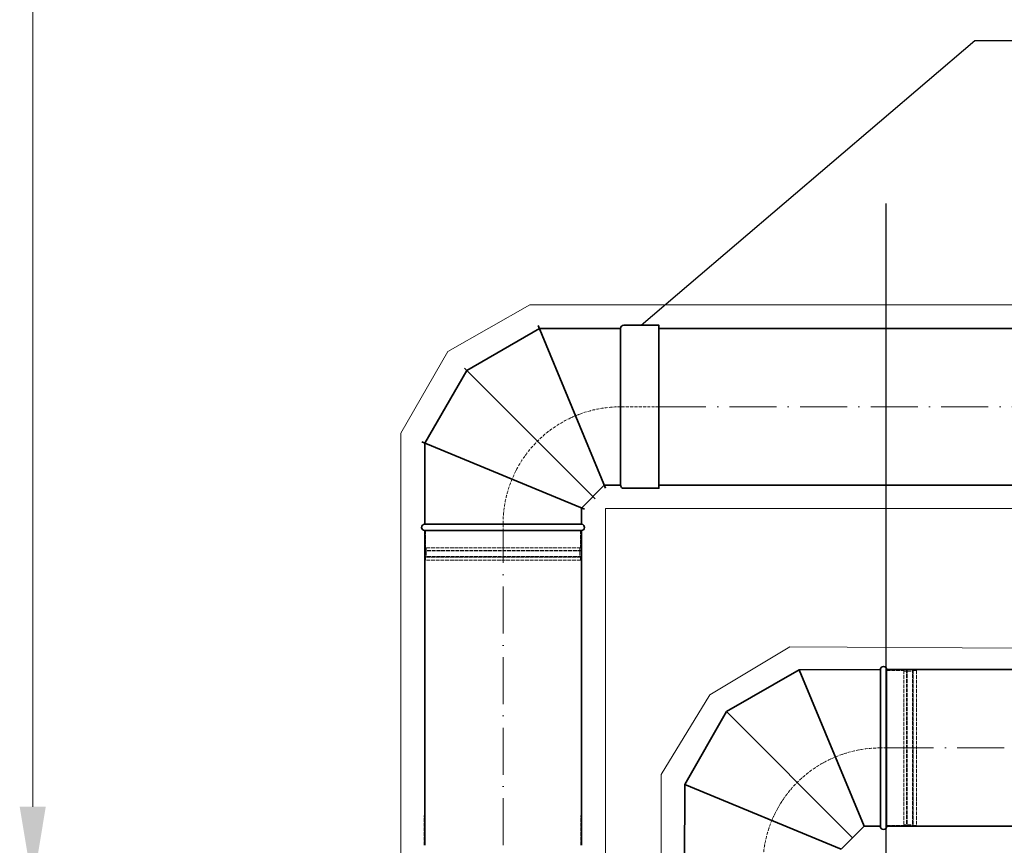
# Model space of a CAD drawing. Header units: millimetres. Extents: x -118717 to 8962, y 22910 to 145283.
# Tile 71 of 193: x -80735 to -79478, y 112616 to 113670. Entities that reach past the tile are written whole.
import ezdxf

# ---------------------------------------------------------------- set-up
doc = ezdxf.new("R2010")
doc.units = ezdxf.units.MM
for name, pattern in [('ACAD_ISO02W100', [15, 12, -3]), ('ACAD_ISO10W100', [18, 12, -3, 0, -3]), ('phl_thick', [0])]:
    doc.linetypes.add(name, pattern=pattern)
for name, color, linetype, lineweight in [('VZT_01 SUP (PŘÍVOD) - OBRYS', 5, 'Continuous', 35), ('VZT_02 SUP (PŘÍVOD) - OSA', 5, 'ACAD_ISO10W100', 5), ('VZT_13 EHA (VÝFUK) - OBRYS', 14, 'Continuous', 35), ('VZT_14 EHA (VÝFUK) - OSA', 14, 'ACAD_ISO10W100', 5), ('VZT_50 POPIS - OBECNE', 7, 'Continuous', 13), ('VZT_60_KOTY - DIMENZE', 7, 'Continuous', 5), ('VZT_IZOLACE - TEPELNÁ', 6, 'IZOLACE TEPELNA', 13)]:
    doc.layers.add(name, color=color, linetype=linetype, lineweight=lineweight)
doc.layers.add('VZT_03 SUP (PŘÍVOD) - NETISK', color=8, linetype='ACAD_ISO02W100', lineweight=5, plot=False)
doc.layers.add('VZT_15 EHA (VÝFUK) - NETISK', color=8, linetype='ACAD_ISO02W100', lineweight=5, plot=False)
doc.styles.get("Standard").update_dxf_attribs({"font": 'arial.ttf'})
doc.linetypes.add('IZOLACE TEPELNA', pattern='A,12.7,-1.5,["T",Standard,S=2.54,R=0,X=0,Y=-1.27],-3', length=17.2)

msp = doc.modelspace()

# ---------------------------------------------------------------- linework, layer by layer
msp.add_line((-79629.1, 113435.1), (-79629.1, 111652.4))
at = {"layer": 'VZT_01 SUP (PŘÍVOD) - OBRYS'}
for p, q in [((-79739.6, 112839.7), (-79832.6, 112786.4)), ((-79636.1, 112839.9), (-79739.6, 112839.7)), ((-79739.6, 112839.7), (-79656.9, 112639.9)), ((-79636.1, 112839.9), (-79636.1, 112639.9)), ((-79628.1, 112839.9), (-79628.1, 112639.9)), ((-79832.6, 112786.4), (-79885.9, 112693.4)), ((-79832.6, 112786.4), (-79671.5, 112625.3)), ((-79885.9, 112693.4), (-79886.1, 112589.9)), ((-79885.9, 112693.4), (-79686.1, 112610.6)), ((-79686.1, 112610.6), (-79656.9, 112639.9)), ((-79656.9, 112639.9), (-79636.1, 112639.9))]:
    msp.add_line(p, q, dxfattribs=at)
for points in [[(-78381.4, 112839.9), (-79628.1, 112839.9)], [(-78381.4, 112639.9), (-79628.1, 112639.9)]]:
    msp.add_lwpolyline(points, dxfattribs=at)
for centre, start, end in [((-79632.1, 112839.9), 0, 180), ((-79632.1, 112639.9), 180, 0)]:
    msp.add_arc(centre, 4, start, end, dxfattribs=at)
at = {"layer": 'VZT_02 SUP (PŘÍVOD) - OSA', "ltscale": 0.3}
msp.add_lwpolyline([(-79628.1, 112739.9), (-79636.1, 112739.9, 0.414214), (-79786.1, 112589.9), (-79786.1, 112581.9)], format="xyb", dxfattribs=at)
at = {"layer": 'VZT_02 SUP (PŘÍVOD) - OSA', "ltscale": 5}
msp.add_lwpolyline([(-79628.1, 112739.9), (-78381.4, 112739.9)], dxfattribs=at)
at = {"layer": 'VZT_03 SUP (PŘÍVOD) - NETISK', "ltscale": 0.4}
for p, q in [((-79628.1, 112838.9), (-79606.1, 112838.9)), ((-79606.1, 112838.9), (-79606.1, 112640.9)), ((-79606.1, 112837.9), (-79602.6, 112837.9)), ((-79602.6, 112839.9), (-79602.6, 112639.9)), ((-79602.6, 112839.9), (-79602.1, 112839.9)), ((-79602.1, 112839.9), (-79602.1, 112639.9)), ((-79602.1, 112837.9), (-79595.1, 112837.9)), ((-79595.1, 112839.9), (-79595.1, 112639.9)), ((-79595.1, 112839.9), (-79594.6, 112839.9)), ((-79594.6, 112839.9), (-79594.6, 112639.9)), ((-79594.6, 112837.9), (-79594.1, 112837.9)), ((-79594.1, 112838.9), (-79594.1, 112640.9)), ((-79594.1, 112838.9), (-79590.1, 112838.9)), ((-79590.1, 112838.9), (-79590.1, 112640.9)), ((-79628.1, 112640.9), (-79606.1, 112640.9)), ((-79606.1, 112641.9), (-79602.6, 112641.9)), ((-79602.6, 112639.9), (-79602.1, 112639.9)), ((-79602.1, 112641.9), (-79595.1, 112641.9)), ((-79595.1, 112639.9), (-79594.6, 112639.9)), ((-79594.6, 112641.9), (-79594.1, 112641.9)), ((-79594.1, 112640.9), (-79590.1, 112640.9))]:
    msp.add_line(p, q, dxfattribs=at)
at = {"layer": 'VZT_13 EHA (VÝFUK) - OBRYS'}
for p, q in [((-80117.7, 113025.4), (-80217.8, 113025.4)), ((-80017.8, 113017.4), (-80217.8, 113017.4))]:
    msp.add_line(p, q, dxfattribs=at)
for points in [[(-80217.8, 113025.4), (-80217.8, 113129), (-80164.2, 113221.8), (-80071.4, 113275.4)], [(-79986.9, 113071.4), (-80072.9, 113279.1)], [(-79967.8, 113275.4), (-80071.4, 113275.4)], [(-79409.5, 113275.4), (-79918.8, 113275.4)], [(-80000.4, 113057.9), (-80167.1, 113224.7)], [(-80013.8, 113044.5), (-80221.6, 113130.5)], [(-79967.8, 113075.4), (-79988.5, 113075.4), (-80017.8, 113046.1), (-80017.8, 113025.4)], [(-79409.5, 113075.4), (-79918.8, 113075.4)], [(-80217.8, 113017.4), (-80217.8, 112615.6)], [(-80017.8, 113017.4), (-80017.8, 112615.6)]]:
    msp.add_lwpolyline(points, dxfattribs=at)
msp.add_lwpolyline([(-79967.8, 113075.4), (-79967.8, 113275.4, -0.414214), (-79963.8, 113279.4), (-79918.8, 113279.4), (-79918.8, 113071.4), (-79963.8, 113071.4, -0.414214)], format="xyb", close=True, dxfattribs=at)
for centre, start, end in [((-80217.8, 113021.4), 90, 270), ((-80017.8, 113021.4), 270, 85.4188)]:
    msp.add_arc(centre, 4, start, end, dxfattribs=at)
msp.add_open_spline([(-80017.5, 113025.4), (-80017.5, 113025.4), (-80019.7, 113025.4), (-80028.7, 113025.4), (-80035.6, 113025.4), (-80053.4, 113025.4), (-80064.1, 113025.4), (-80087.8, 113025.4), (-80100.6, 113025.4), (-80115, 113025.4), (-80116.4, 113025.4), (-80117.7, 113025.4)], degree=3, knots=[315.294186, 315.294186, 315.294186, 315.294186, 351.735982, 351.735982, 390.710875, 390.710875, 429.832624, 429.832624, 468.991563, 468.991563, 473.053633, 473.053633, 473.053633, 473.053633], dxfattribs=at)
at = {"layer": 'VZT_14 EHA (VÝFUK) - OSA', "ltscale": 0.3}
msp.add_lwpolyline([(-79918.8, 113175.4), (-79967.8, 113175.4, 0.414214), (-80117.8, 113025.4), (-80117.8, 113017.4)], format="xyb", dxfattribs=at)
at = {"layer": 'VZT_14 EHA (VÝFUK) - OSA', "ltscale": 5}
for points in [[(-79918.8, 113175.4), (-79409.5, 113175.4)], [(-80117.8, 112615.6), (-80117.8, 113017.4)]]:
    msp.add_lwpolyline(points, dxfattribs=at)
at = {"layer": 'VZT_15 EHA (VÝFUK) - NETISK', "ltscale": 0.4}
for p, q in [((-80216.8, 113017.4), (-80216.8, 112995.4)), ((-80018.8, 113017.4), (-80018.8, 112995.4)), ((-80018.8, 112995.4), (-80216.8, 112995.4)), ((-80215.8, 112995.4), (-80215.8, 112991.9)), ((-80019.8, 112995.4), (-80019.8, 112991.9)), ((-80017.8, 112991.9), (-80217.8, 112991.9)), ((-80217.8, 112991.9), (-80217.8, 112991.4)), ((-80017.8, 112991.4), (-80217.8, 112991.4)), ((-80017.8, 112984.4), (-80217.8, 112984.4)), ((-80217.8, 112984.4), (-80217.8, 112983.9)), ((-80017.8, 112983.9), (-80217.8, 112983.9)), ((-80018.8, 112983.4), (-80216.8, 112983.4)), ((-80216.8, 112983.4), (-80216.8, 112979.4)), ((-80215.8, 112991.4), (-80215.8, 112984.4)), ((-80215.8, 112983.9), (-80215.8, 112983.4)), ((-80019.8, 112991.4), (-80019.8, 112984.4)), ((-80019.8, 112983.9), (-80019.8, 112983.4)), ((-80018.8, 112983.4), (-80018.8, 112979.4)), ((-80017.8, 112991.9), (-80017.8, 112991.4)), ((-80017.8, 112984.4), (-80017.8, 112983.9)), ((-80018.8, 112979.4), (-80216.8, 112979.4)), ((-80218.4, 112615.6), (-80218.4, 112653.6)), ((-80018.4, 112615.6), (-80018.4, 112653.6))]:
    msp.add_line(p, q, dxfattribs=at)
at = {"layer": 'VZT_50 POPIS - OBECNE', "linetype": 'phl_thick'}
msp.add_line((-80718.1, 114406.9), (-80718.1, 112664.8), dxfattribs=at)
msp.add_solid([(-80734.8, 112664.8), (-80701.5, 112664.8), (-80718.1, 112564.8)], dxfattribs=at)
at = {"layer": 'VZT_60_KOTY - DIMENZE', "linetype": 'ByBlock', "lineweight": -2}
msp.add_line((-79515.4, 113642.9), (-79465.4, 113642.9), dxfattribs=at)
msp.add_lwpolyline([(-79941.3, 113279.4), (-79515.4, 113642.9)], dxfattribs=at)
at = {"layer": 'VZT_IZOLACE - TEPELNÁ', "ltscale": 0.5}
for p, q in [((-80083.8, 113305.4), (-80188.4, 113246)), ((-79459.1, 113305.4), (-80083.8, 113305.4)), ((-80188.4, 113246), (-80248.4, 113141.7)), ((-80248.4, 113141.7), (-80248.4, 112415.6)), ((-79987.2, 112415.6), (-79987.2, 113045.4)), ((-79987.2, 113045.4), (-79457.4, 113045.4)), ((-79854, 112807.5), (-79751.7, 112868.9)), ((-79458.5, 112867.3), (-79751.7, 112868.9)), ((-79916.1, 112705.9), (-79854, 112807.5)), ((-79915.6, 112475.2), (-79916.1, 112705.9))]:
    msp.add_line(p, q, dxfattribs=at)

doc.saveas('drawing.dxf')
